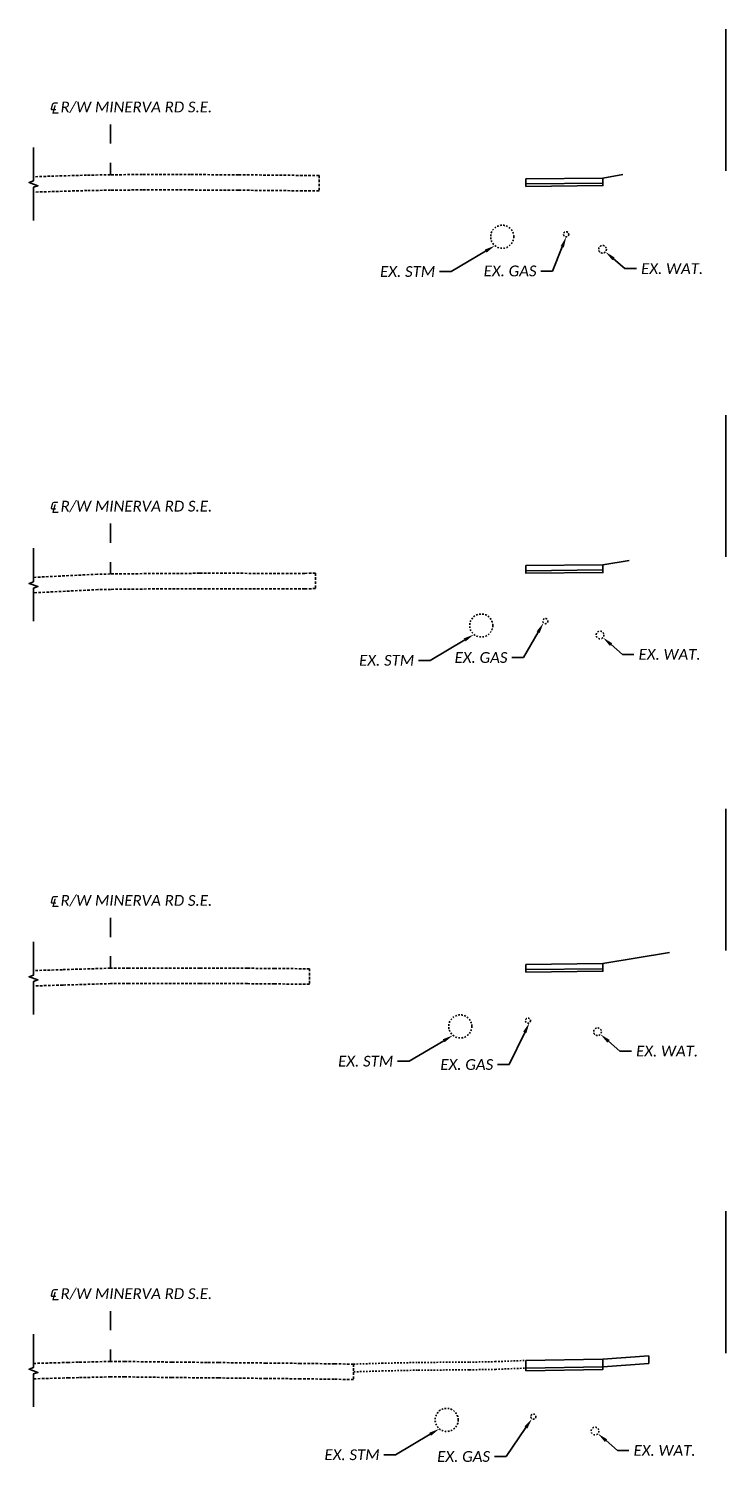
# Model space of a CAD drawing. Header units: feet. Extents: x 2307298 to 2307817, y 363952 to 364207.
# Tile 8 of 8: x 2307701 to 2307747, y 364112 to 364207. Entities that reach past the tile are written whole.
import ezdxf
from ezdxf import colors
from ezdxf.entities.mleader import LeaderData, LeaderLine
from ezdxf.math import Vec2, Vec3

# ---------------------------------------------------------------- set-up
doc = ezdxf.new("R2010")
doc.units = ezdxf.units.FT
doc.header["$MEASUREMENT"] = 0
for name, pattern in [('5', [0.1, 0.05, -0.05]), ('cl5', [25, 1.25, -1.25, 20, -1.25, 1.25]), ('OhDOT_USTN3', [0.22, 0.165, -0.055]), ('OhDOT_USTN5', [0.11, 0.055, -0.055]), ('rowex', [0])]:
    doc.linetypes.add(name, pattern=pattern)
for name, color, linetype in [('PF_X_Gas', 2, '5'), ('PF_X_Storm_Sewer', 121, '5'), ('PF_X_Water', 131, '5'), ('PV_P_Drive', 230, 'Continuous'), ('PV_P_Walk', 231, 'Continuous'), ('PV_X_Driveway', 7, 'OhDOT_USTN5'), ('RW_X_CL_5', 6, 'cl5'), ('RW_X_Fee_RW', 6, 'rowex'), ('XS_P_Finished_Grade_Seeded', 3, 'Continuous'), ('XS_P_Pavt_Layers', 251, 'Continuous'), ('XS_X_Pavt', 133, 'OhDOT_USTN3')]:
    doc.layers.add(name, color=color, linetype=linetype)
doc.styles.add('Slanted Normal (0.14) Font 31', font='calibrii.ttf', dxfattribs={"height": 0.14})
doc.styles.add('Slanted-Normal', font='calibrii.ttf', dxfattribs={"height": 0.14})

# ---------------------------------------------------------------- blocks, each defined once
blk = doc.blocks.new('Walk_Agg_Base')
at = {"layer": 'XS_P_Pavt_Layers'}
blk.add_lwpolyline([(0, 0), (5, 0), (5, -0.167), (0, -0.167)], close=True, dxfattribs=at)

msp = doc.modelspace()

# ---------------------------------------------------------------- linework, layer by layer
at = {"layer": 'PF_X_Gas'}
for centre in [(2307736.138, 364193.57), (2307734.791, 364168.446), (2307733.658, 364142.499), (2307734.005, 364116.788)]:
    msp.add_circle(centre, 0.167, dxfattribs=at)
at = {"layer": 'PF_X_Storm_Sewer'}
for centre in [(2307731.986, 364193.41), (2307730.623, 364168.161), (2307729.261, 364142.129), (2307728.374, 364116.572)]:
    msp.add_circle(centre, 0.75, dxfattribs=at)
at = {"layer": 'PF_X_Water'}
for centre in [(2307738.504, 364192.594), (2307738.341, 364167.546), (2307738.178, 364141.782), (2307738.015, 364115.848)]:
    msp.add_circle(centre, 0.25, dxfattribs=at)
at = {"layer": 'PV_P_Drive'}
for points in [[(2307738.523, 364120.513), (2307741.523, 364120.733)], [(2307741.523, 364120.231), (2307741.523, 364120.733)], [(2307738.523, 364120.013), (2307741.523, 364120.231)]]:
    msp.add_lwpolyline(points, dxfattribs=at)
at = {"layer": 'PV_P_Walk'}
for points in [[(2307733.523, 364197.172), (2307733.523, 364196.842), (2307738.526, 364196.892), (2307738.523, 364197.222)], [(2307733.523, 364172.05), (2307733.523, 364171.72), (2307738.526, 364171.77), (2307738.523, 364172.1)], [(2307733.523, 364146.154), (2307733.523, 364145.824), (2307738.526, 364145.874), (2307738.523, 364146.204)], [(2307733.523, 364120.435), (2307738.523, 364120.513), (2307738.523, 364120.013), (2307733.523, 364119.935)]]:
    msp.add_lwpolyline(points, close=True, dxfattribs=at)
at = {"layer": 'PV_X_Driveway'}
for points in [[(2307722.324, 364120.194), (2307724.163, 364120.25), (2307726.523, 364120.303), (2307729.856, 364120.323), (2307731.523, 364120.354), (2307733.523, 364120.435)], [(2307722.339, 364119.694), (2307724.176, 364119.75), (2307726.53, 364119.803), (2307729.863, 364119.823), (2307731.538, 364119.855), (2307733.543, 364119.936)]]:
    msp.add_lwpolyline(points, dxfattribs=at)
at = {"layer": 'RW_X_CL_5'}
for points in [[(2307706.523, 364200.708), (2307706.523, 364197.432)], [(2307706.523, 364174.784), (2307706.523, 364171.509)], [(2307706.523, 364149.181), (2307706.523, 364145.906)], [(2307706.523, 364123.644), (2307706.523, 364120.368)]]:
    msp.add_lwpolyline(points, dxfattribs=at)
at = {"layer": 'RW_X_Fee_RW'}
for points in [[(2307746.523, 364206.894), (2307746.523, 364197.684)], [(2307746.523, 364181.83), (2307746.523, 364172.62)], [(2307746.523, 364156.262), (2307746.523, 364147.052)], [(2307746.523, 364130.123), (2307746.523, 364120.913)]]:
    msp.add_lwpolyline(points, dxfattribs=at)
at = {"layer": 'XS_P_Finished_Grade_Seeded'}
for points in [[(2307739.831, 364197.44), (2307738.523, 364197.222)], [(2307740.233, 364172.386), (2307738.518, 364172.1)], [(2307742.864, 364146.929), (2307738.518, 364146.204)]]:
    msp.add_lwpolyline(points, dxfattribs=at)
msp.add_lwpolyline([(2307746.518, 364121.819), (2307746.518, 364121.819)], close=True, dxfattribs=at)
at = {"layer": 'XS_X_Pavt', "linetype": 'Continuous'}
for points in [[(2307701.523, 364199.209), (2307701.523, 364197.034), (2307701.238, 364196.93), (2307701.808, 364196.722), (2307701.523, 364196.618), (2307701.523, 364194.473)], [(2307701.523, 364173.178), (2307701.523, 364171.002), (2307701.238, 364170.898), (2307701.808, 364170.691), (2307701.523, 364170.587), (2307701.523, 364168.442)], [(2307701.523, 364147.629), (2307701.523, 364145.453), (2307701.238, 364145.35), (2307701.808, 364145.142), (2307701.523, 364145.038), (2307701.523, 364142.893)], [(2307701.523, 364122.146), (2307701.523, 364119.97), (2307701.238, 364119.866), (2307701.808, 364119.659), (2307701.523, 364119.555), (2307701.523, 364117.41)]]:
    msp.add_lwpolyline(points, dxfattribs=at)
at = {"layer": 'XS_X_Pavt'}
for points in [[(2307720.079, 364197.383), (2307719.005, 364197.392), (2307714.845, 364197.43), (2307711.718, 364197.445), (2307708.592, 364197.449), (2307706.523, 364197.432), (2307704.977, 364197.406), (2307702.608, 364197.339), (2307701.523, 364197.305)], [(2307720.079, 364197.383), (2307720.079, 364196.383), (2307718.997, 364196.392), (2307714.838, 364196.43), (2307711.715, 364196.445), (2307708.595, 364196.449), (2307706.536, 364196.433), (2307705, 364196.406), (2307702.638, 364196.339), (2307701.554, 364196.306)], [(2307719.85, 364171.556), (2307719.151, 364171.549), (2307717.801, 364171.542), (2307715.148, 364171.55), (2307712.314, 364171.552), (2307708.857, 364171.531), (2307706.523, 364171.509), (2307705.677, 364171.489), (2307701.523, 364171.288)], [(2307719.85, 364171.556), (2307719.85, 364170.556), (2307719.159, 364170.549), (2307717.802, 364170.542), (2307715.147, 364170.55), (2307712.317, 364170.552), (2307708.865, 364170.532), (2307706.54, 364170.509), (2307705.714, 364170.489), (2307701.571, 364170.289)], [(2307719.464, 364145.871), (2307717.191, 364145.883), (2307715.422, 364145.903), (2307712.347, 364145.916), (2307709.421, 364145.907), (2307707.716, 364145.907), (2307706.523, 364145.906), (2307703.4, 364145.81), (2307701.523, 364145.751)], [(2307719.464, 364145.871), (2307719.464, 364144.871), (2307717.183, 364144.883), (2307715.415, 364144.903), (2307712.346, 364144.916), (2307709.423, 364144.907), (2307707.716, 364144.907), (2307706.539, 364144.906), (2307703.43, 364144.81), (2307701.554, 364144.752)], [(2307722.324, 364120.194), (2307721.087, 364120.212), (2307718.878, 364120.243), (2307716.637, 364120.265), (2307713.556, 364120.296), (2307712.807, 364120.305), (2307710.522, 364120.326), (2307707.464, 364120.365), (2307706.523, 364120.368), (2307704.441, 364120.317), (2307703.796, 364120.302), (2307701.523, 364120.241)], [(2307722.324, 364120.194), (2307722.324, 364119.194), (2307721.072, 364119.212), (2307718.866, 364119.243), (2307716.627, 364119.265), (2307713.546, 364119.296), (2307712.796, 364119.305), (2307710.511, 364119.326), (2307707.456, 364119.365), (2307706.534, 364119.368), (2307704.466, 364119.318), (2307703.821, 364119.302), (2307701.55, 364119.241)]]:
    msp.add_lwpolyline(points, dxfattribs=at)

# ---------------------------------------------------------------- block references
at = {"layer": 'PV_P_Walk'}
for p, rotation in [((2307733.523, 364196.842), 0.5729386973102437), ((2307733.523, 364171.72), 0.5729386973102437), ((2307733.523, 364145.824), 0.5729386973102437), ((2307733.523, 364119.935), 0.8937416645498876)]:
    msp.add_blockref('Walk_Agg_Base', p, dxfattribs=dict(at, rotation=rotation))

# ---------------------------------------------------------------- texts
at = {"layer": 'RW_X_CL_5', "char_height": 0.7, "width": 16.92298, "attachment_point": 1, "style": 'Slanted-Normal'}
for insert in [(2307702.498, 364202.334), (2307702.498, 364176.411), (2307702.498, 364150.807), (2307702.498, 364125.27)]:
    msp.add_mtext('{\\fISOCPEUR|b0|i1|c0|p34;\\H1.21429x;℄} R/W MINERVA RD S.E.', dxfattribs=dict(at, insert=insert))

# ---------------------------------------------------------------- leaders
at = {"layer": 'PF_X_Gas'}
ml = msp.add_multileader_mtext('Standard', dxfattribs=at)
ml.set_content('EX. GAS', color=256, style='Slanted Normal (0.14) Font 31')
ml.set_leader_properties(color=9, linetype='Continuous', lineweight=-1)
ml.build(insert=Vec2(0, 0))
ml.multileader.update_dxf_attribs({"text_left_attachment_type": 2, "text_right_attachment_type": 2, "dogleg_length": 0.15, "arrow_head_size": 0.7, "scale": 5})
ctx = ml.context
ctx.base_point, ctx.scale, ctx.char_height, ctx.arrow_head_size, ctx.landing_gap_size, ctx.plane_origin = Vec3(2307730.481, 364191.18), 5, 0.7, 0.7, 0.3, Vec3(2307736.234, 364193.433)
ctx.left_attachment, ctx.right_attachment = 2, 2
notes = []
notes.append((ctx, [(1, (1, 1, 0), (2307735.251, 364191.18), (-1, 0), 0.75, [(0, [(2307736.146, 364193.403)], 0, [])])]))
ctx.mtext.insert, ctx.mtext.flow_direction = Vec3(2307730.781, 364191.538), 5
ml = msp.add_multileader_mtext('Standard', dxfattribs=at)
ml.set_content('EX. GAS', color=256, style='Slanted Normal (0.14) Font 31')
ml.set_leader_properties(color=9, linetype='Continuous', lineweight=-1)
ml.build(insert=Vec2(0, 0))
ml.multileader.update_dxf_attribs({"text_left_attachment_type": 2, "text_right_attachment_type": 2, "dogleg_length": 0.15, "arrow_head_size": 0.7, "scale": 5})
ctx = ml.context
ctx.base_point, ctx.scale, ctx.char_height, ctx.arrow_head_size, ctx.landing_gap_size, ctx.plane_origin = Vec3(2307728.591, 364166.074), 5, 0.7, 0.7, 0.3, Vec3(2307734.886, 364168.309)
ctx.left_attachment, ctx.right_attachment = 2, 2
notes.append((ctx, [(1, (1, 1, 0), (2307733.362, 364166.074), (-1, 0), 0.75, [(0, [(2307734.668, 364168.333)], 0, [])])]))
ctx.mtext.insert, ctx.mtext.flow_direction = Vec3(2307728.891, 364166.433), 5
ml = msp.add_multileader_mtext('Standard', dxfattribs=at)
ml.set_content('EX. GAS', color=256, style='Slanted Normal (0.14) Font 31')
ml.set_leader_properties(color=9, linetype='Continuous', lineweight=-1)
ml.build(insert=Vec2(0, 0))
ml.multileader.update_dxf_attribs({"text_left_attachment_type": 2, "text_right_attachment_type": 2, "dogleg_length": 0.15, "arrow_head_size": 0.7, "scale": 5})
ctx = ml.context
ctx.base_point, ctx.scale, ctx.char_height, ctx.arrow_head_size, ctx.landing_gap_size, ctx.plane_origin = Vec3(2307727.664, 364139.643), 5, 0.7, 0.7, 0.3, Vec3(2307733.754, 364142.363)
ctx.left_attachment, ctx.right_attachment = 2, 2
notes.append((ctx, [(1, (1, 1, 0), (2307732.435, 364139.643), (-1, 0), 0.75, [(0, [(2307733.754, 364142.363)], 0, [])])]))
ctx.mtext.insert, ctx.mtext.flow_direction = Vec3(2307727.964, 364140.001), 5
ml = msp.add_multileader_mtext('Standard', dxfattribs=at)
ml.set_content('EX. GAS', color=256, style='Slanted Normal (0.14) Font 31')
ml.set_leader_properties(color=9, linetype='Continuous', lineweight=-1)
ml.build(insert=Vec2(0, 0))
ml.multileader.update_dxf_attribs({"text_left_attachment_type": 2, "text_right_attachment_type": 2, "dogleg_length": 0.15, "arrow_head_size": 0.7, "scale": 5})
ctx = ml.context
ctx.base_point, ctx.scale, ctx.char_height, ctx.arrow_head_size, ctx.landing_gap_size, ctx.plane_origin = Vec3(2307727.46, 364114.19), 5, 0.7, 0.7, 0.3, Vec3(2307734.101, 364116.652)
ctx.left_attachment, ctx.right_attachment = 2, 2
notes.append((ctx, [(1, (1, 1, 0), (2307732.231, 364114.19), (-1, 0), 0.75, [(0, [(2307733.921, 364116.652)], 0, [])])]))
ctx.mtext.insert, ctx.mtext.flow_direction = Vec3(2307727.76, 364114.548), 5
at = {"layer": 'PF_X_Storm_Sewer'}
ml = msp.add_multileader_mtext('Standard', dxfattribs=at)
ml.set_content('EX. STM', color=256, style='Slanted Normal (0.14) Font 31')
ml.set_leader_properties(color=9, linetype='Continuous', lineweight=-1)
ml.build(insert=Vec2(0, 0))
ml.multileader.update_dxf_attribs({"text_left_attachment_type": 2, "text_right_attachment_type": 2, "dogleg_length": 0.15, "arrow_head_size": 0.7, "scale": 5})
ctx = ml.context
ctx.base_point, ctx.scale, ctx.char_height, ctx.arrow_head_size, ctx.landing_gap_size, ctx.plane_origin = Vec3(2307723.747, 364191.14), 5, 0.7, 0.7, 0.3, Vec3(2307732.827, 364191.419)
ctx.left_attachment, ctx.right_attachment = 2, 2
notes.append((ctx, [(1, (1, 1, 0), (2307728.657, 364191.14), (-1, 0), 0.75, [(0, [(2307731.51, 364192.83)], 0, [])])]))
ctx.mtext.insert, ctx.mtext.flow_direction = Vec3(2307724.047, 364191.499), 5
ml = msp.add_multileader_mtext('Standard', dxfattribs=at)
ml.set_content('EX. STM', color=256, style='Slanted Normal (0.14) Font 31')
ml.set_leader_properties(color=9, linetype='Continuous', lineweight=-1)
ml.build(insert=Vec2(0, 0))
ml.multileader.update_dxf_attribs({"text_left_attachment_type": 2, "text_right_attachment_type": 2, "dogleg_length": 0.15, "arrow_head_size": 0.7, "scale": 5})
ctx = ml.context
ctx.base_point, ctx.scale, ctx.char_height, ctx.arrow_head_size, ctx.landing_gap_size, ctx.plane_origin = Vec3(2307722.384, 364165.891), 5, 0.7, 0.7, 0.3, Vec3(2307731.465, 364166.169)
ctx.left_attachment, ctx.right_attachment = 2, 2
notes.append((ctx, [(1, (1, 1, 0), (2307727.294, 364165.891), (-1, 0), 0.75, [(0, [(2307730.147, 364167.581)], 0, [])])]))
ctx.mtext.insert, ctx.mtext.flow_direction = Vec3(2307722.684, 364166.25), 5
ml = msp.add_multileader_mtext('Standard', dxfattribs=at)
ml.set_content('EX. STM', color=256, style='Slanted Normal (0.14) Font 31')
ml.set_leader_properties(color=9, linetype='Continuous', lineweight=-1)
ml.build(insert=Vec2(0, 0))
ml.multileader.update_dxf_attribs({"text_left_attachment_type": 2, "text_right_attachment_type": 2, "dogleg_length": 0.15, "arrow_head_size": 0.7, "scale": 5})
ctx = ml.context
ctx.base_point, ctx.scale, ctx.char_height, ctx.arrow_head_size, ctx.landing_gap_size, ctx.plane_origin = Vec3(2307721.022, 364139.86), 5, 0.7, 0.7, 0.3, Vec3(2307730.102, 364140.138)
ctx.left_attachment, ctx.right_attachment = 2, 2
notes.append((ctx, [(1, (1, 1, 0), (2307725.932, 364139.86), (-1, 0), 0.75, [(0, [(2307728.785, 364141.55)], 0, [])])]))
ctx.mtext.insert, ctx.mtext.flow_direction = Vec3(2307721.322, 364140.219), 5
ml = msp.add_multileader_mtext('Standard', dxfattribs=at)
ml.set_content('EX. STM', color=256, style='Slanted Normal (0.14) Font 31')
ml.set_leader_properties(color=9, linetype='Continuous', lineweight=-1)
ml.build(insert=Vec2(0, 0))
ml.multileader.update_dxf_attribs({"text_left_attachment_type": 2, "text_right_attachment_type": 2, "dogleg_length": 0.15, "arrow_head_size": 0.7, "scale": 5})
ctx = ml.context
ctx.base_point, ctx.scale, ctx.char_height, ctx.arrow_head_size, ctx.landing_gap_size, ctx.plane_origin = Vec3(2307720.135, 364114.303), 5, 0.7, 0.7, 0.3, Vec3(2307729.216, 364114.581)
ctx.left_attachment, ctx.right_attachment = 2, 2
notes.append((ctx, [(1, (1, 1, 0), (2307725.045, 364114.303), (-1, 0), 0.75, [(0, [(2307727.898, 364115.993)], 0, [])])]))
ctx.mtext.insert, ctx.mtext.flow_direction = Vec3(2307720.435, 364114.661), 5
at = {"layer": 'PF_X_Water'}
ml = msp.add_multileader_mtext('Standard', dxfattribs=at)
ml.set_content('EX. WAT.', color=256, style='Slanted Normal (0.14) Font 31')
ml.set_leader_properties(color=9, linetype='Continuous', lineweight=-1)
ml.build(insert=Vec2(0, 0))
ml.multileader.update_dxf_attribs({"text_left_attachment_type": 2, "text_right_attachment_type": 2, "dogleg_length": 0.15, "arrow_head_size": 0.7, "scale": 5})
ctx = ml.context
ctx.base_point, ctx.scale, ctx.char_height, ctx.arrow_head_size, ctx.landing_gap_size, ctx.plane_origin = Vec3(2307740.71, 364191.336), 5, 0.7, 0.7, 0.3, Vec3(2307738.69, 364192.427)
ctx.left_attachment, ctx.right_attachment = 2, 2
notes.append((ctx, [(0, (1, 1, 0), (2307739.96, 364191.336), (1, 0), 0.75, [(0, [(2307738.69, 364192.427)], 0, [])])]))
ctx.mtext.insert, ctx.mtext.flow_direction = Vec3(2307741.01, 364191.686), 5
ml = msp.add_multileader_mtext('Standard', dxfattribs=at)
ml.set_content('EX. WAT.', color=256, style='Slanted Normal (0.14) Font 31')
ml.set_leader_properties(color=9, linetype='Continuous', lineweight=-1)
ml.build(insert=Vec2(0, 0))
ml.multileader.update_dxf_attribs({"text_left_attachment_type": 2, "text_right_attachment_type": 2, "dogleg_length": 0.15, "arrow_head_size": 0.7, "scale": 5})
ctx = ml.context
ctx.base_point, ctx.scale, ctx.char_height, ctx.arrow_head_size, ctx.landing_gap_size, ctx.plane_origin = Vec3(2307740.547, 364166.287), 5, 0.7, 0.7, 0.3, Vec3(2307738.527, 364167.378)
ctx.left_attachment, ctx.right_attachment = 2, 2
notes.append((ctx, [(0, (1, 1, 0), (2307739.797, 364166.287), (1, 0), 0.75, [(0, [(2307738.527, 364167.378)], 0, [])])]))
ctx.mtext.insert, ctx.mtext.flow_direction = Vec3(2307740.847, 364166.637), 5
ml = msp.add_multileader_mtext('Standard', dxfattribs=at)
ml.set_content('EX. WAT.', color=256, style='Slanted Normal (0.14) Font 31')
ml.set_leader_properties(color=9, linetype='Continuous', lineweight=-1)
ml.build(insert=Vec2(0, 0))
ml.multileader.update_dxf_attribs({"text_left_attachment_type": 2, "text_right_attachment_type": 2, "dogleg_length": 0.15, "arrow_head_size": 0.7, "scale": 5})
ctx = ml.context
ctx.base_point, ctx.scale, ctx.char_height, ctx.arrow_head_size, ctx.landing_gap_size, ctx.plane_origin = Vec3(2307740.384, 364140.524), 5, 0.7, 0.7, 0.3, Vec3(2307738.364, 364141.615)
ctx.left_attachment, ctx.right_attachment = 2, 2
notes.append((ctx, [(0, (1, 1, 0), (2307739.634, 364140.524), (1, 0), 0.75, [(0, [(2307738.364, 364141.615)], 0, [])])]))
ctx.mtext.insert, ctx.mtext.flow_direction = Vec3(2307740.684, 364140.874), 5
ml = msp.add_multileader_mtext('Standard', dxfattribs=at)
ml.set_content('EX. WAT.', color=256, style='Slanted Normal (0.14) Font 31')
ml.set_leader_properties(color=9, linetype='Continuous', lineweight=-1)
ml.build(insert=Vec2(0, 0))
ml.multileader.update_dxf_attribs({"text_left_attachment_type": 2, "text_right_attachment_type": 2, "dogleg_length": 0.15, "arrow_head_size": 0.7, "scale": 5})
ctx = ml.context
ctx.base_point, ctx.scale, ctx.char_height, ctx.arrow_head_size, ctx.landing_gap_size, ctx.plane_origin = Vec3(2307740.221, 364114.589), 5, 0.7, 0.7, 0.3, Vec3(2307738.201, 364115.68)
ctx.left_attachment, ctx.right_attachment = 2, 2
notes.append((ctx, [(0, (1, 1, 0), (2307739.471, 364114.589), (1, 0), 0.75, [(0, [(2307738.201, 364115.68)], 0, [])])]))
ctx.mtext.insert, ctx.mtext.flow_direction = Vec3(2307740.521, 364114.939), 5
for ctx, leaders in notes:
    for number, flags, end, landing, length, lines in leaders:
        leader = LeaderData()
        leader.index, (leader.has_last_leader_line, leader.has_dogleg_vector, leader.attachment_direction) = number, flags
        leader.last_leader_point, leader.dogleg_vector, leader.dogleg_length = Vec3(end), Vec3(landing), length
        for number, points, colour, breaks in lines:
            line = LeaderLine()
            line.index, line.vertices, line.color, line.breaks = number, Vec3.list(points), colors.encode_raw_color(colour), breaks
            leader.lines.append(line)
        ctx.leaders.append(leader)

doc.saveas('drawing.dxf')
